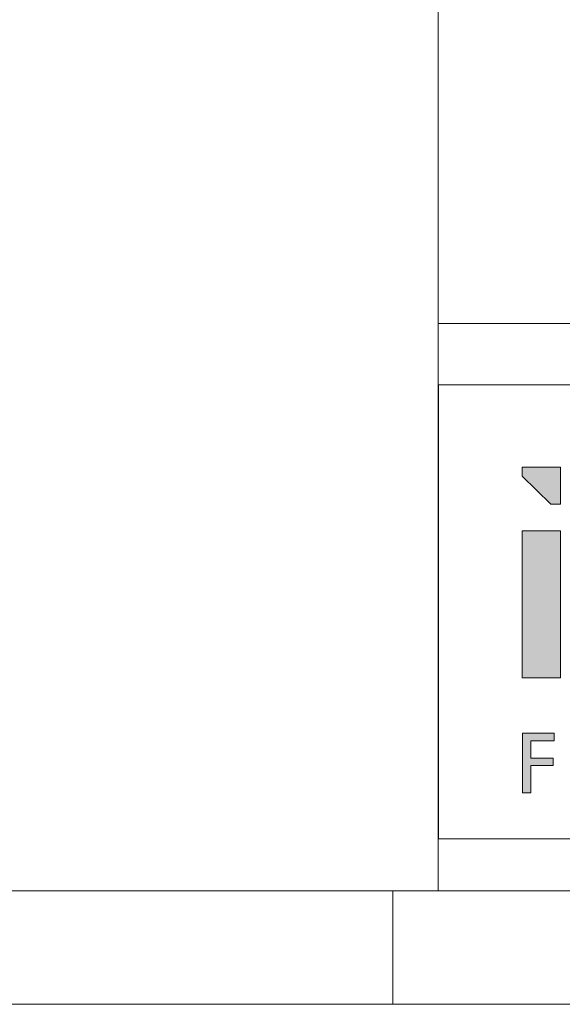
# Paper-space layout 'Hoja2' of a CAD drawing. Header units: millimetres. Extents: x 195 to 7681, y 65 to 5395.
# Tile 2 of 13: x 5012 to 5323, y 65 to 629. Entities that reach past the tile are written whole.
import ezdxf

# ---------------------------------------------------------------- set-up
doc = ezdxf.new("R2010")
doc.units = ezdxf.units.MM

# ---------------------------------------------------------------- blocks, each defined once
blk = doc.blocks.new('LOGO_sombreado')
at = {"linetype": 'Continuous', "ltscale": 13}
for points in [[(69.93, 191.69), (69.93, 212.79), (47.99, 212.79), (47.99, 207.7), (64.43, 191.69)], [(69.92, 176.37), (47.99, 176.37), (47.99, 92.17), (69.92, 92.17)], [(53.02, 56.16), (66.29, 56.16), (66.29, 60.46), (48.13, 60.46), (48.13, 26.29), (53.02, 26.29), (53.02, 41.86), (65.7, 41.86), (65.7, 46.16), (53.02, 46.16)], [(53.02, 56.16), (66.29, 56.16), (66.29, 60.46), (48.13, 60.46), (48.13, 26.29), (53.02, 26.29), (53.02, 41.86), (65.7, 41.86), (65.7, 46.16), (53.02, 46.16)]]:
    blk.add_hatch(color=7, dxfattribs=at).paths.add_polyline_path(points, flags=0)
at = {"color": 7, "linetype": 'Continuous', "lineweight": 18, "ltscale": 13}
for p, q in [((0, 260), (0, 0)), ((0, 260), (942.5, 260)), ((47.99, 212.79), (47.99, 207.7)), ((69.93, 212.79), (47.99, 212.79)), ((69.93, 212.79), (69.93, 191.69)), ((47.99, 207.7), (64.43, 191.69)), ((64.43, 191.69), (69.93, 191.69)), ((47.99, 92.17), (47.99, 176.37)), ((47.99, 176.37), (69.92, 176.37)), ((69.92, 176.37), (69.92, 92.17)), ((69.92, 92.17), (47.99, 92.17)), ((48.13, 26.29), (48.13, 60.46)), ((48.13, 60.46), (66.29, 60.46)), ((48.13, 26.29), (48.13, 60.46)), ((66.29, 60.46), (66.29, 56.16)), ((53.02, 56.16), (53.02, 46.16)), ((66.29, 56.16), (53.02, 56.16)), ((53.02, 46.16), (65.7, 46.16)), ((65.7, 46.16), (65.7, 41.86)), ((65.7, 41.86), (53.02, 41.86)), ((53.02, 41.86), (53.02, 26.29)), ((53.02, 26.29), (48.13, 26.29)), ((0, 0), (942.5, 0))]:
    blk.add_line(p, q, dxfattribs=at)

psp = doc.layouts.new('Hoja2')

# ---------------------------------------------------------------- linework, layer by layer
at = {"color": 7, "linetype": 'Continuous', "lineweight": 18, "ltscale": 13}
for p, q in [((5252, 715), (5252, 130)), ((5252, 455), (6422, 455)), ((7592, 130), (260, 130)), ((5226, 130), (5226, 65)), ((5252, 130), (7592, 130)), ((7657, 65), (195, 65))]:
    psp.add_line(p, q, dxfattribs=at)

# ---------------------------------------------------------------- block references
at = {"color": 7, "linetype": 'Continuous', "ltscale": 13}
psp.add_blockref('LOGO_sombreado', (5252.13, 159.87), dxfattribs=at)

doc.saveas('drawing.dxf')
